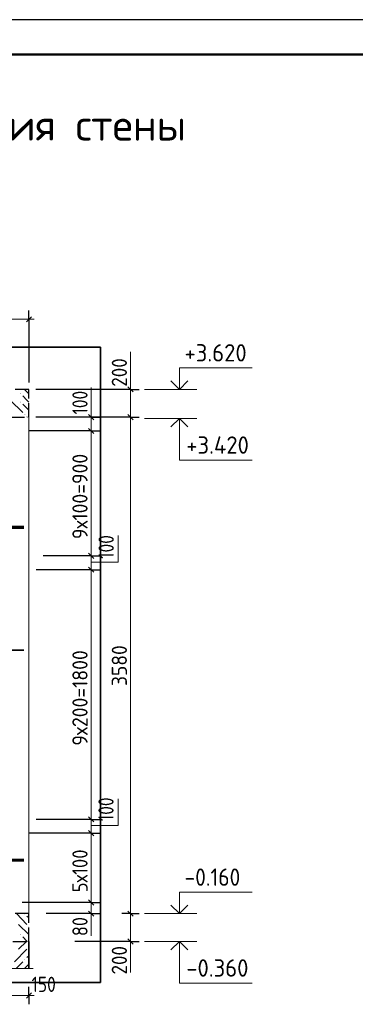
# Model space of a CAD drawing. Header units: millimetres. Extents: x 0 to 50400, y 0 to 35640.
# Tile 3 of 13: x 11451 to 17257, y 18604 to 35640. Entities that reach past the tile are written whole.
import ezdxf

# ---------------------------------------------------------------- set-up
doc = ezdxf.new("R2010")
doc.units = ezdxf.units.MM
doc.linetypes.add('______2', pattern=[324, 240, -84])
for name, color, linetype, lineweight in [('Standard', 7, 'Continuous', 25), ('Высотные отметки', 7, 'Continuous', 25), ('ЖБ Перекрытие верхний уровень', 7, 'Continuous', 35), ('ЖБ Стена верхний уровень', 7, 'Continuous', 35), ('Заголовок чертежа', 7, 'Continuous', 25), ('Размерная линия_ общее', 7, 'Continuous', 13)]:
    doc.layers.add(name, color=color, linetype=linetype, lineweight=lineweight)
doc.layers.add('Размерная выноска', color=7, linetype='Continuous')
doc.layers.add('Стена обрамление П-обр.', color=7, linetype='Continuous', true_color=0xa0a0a0)
doc.layers.add('Стена фоновая арматура Х1', color=7, linetype='______2', true_color=0xa0a0a0)
doc.styles.add('ISOCPEUR', font='txt')

msp = doc.modelspace()

# ---------------------------------------------------------------- hatches: boundary and pattern name
at = {"layer": 'ЖБ Перекрытие верхний уровень', "linetype": 'Continuous', "lineweight": 18, "transparency": 33554687}
for points in [[(11462, 29167), (11469, 29175), (11477, 29167), (11469, 29159)], [(11462, 29023), (11469, 29031), (11477, 29023), (11469, 29015)], [(11534, 28807), (11541, 28815), (11549, 28807), (11541, 28799)], [(11534, 20167), (11538, 20172), (11544, 20172), (11549, 20167), (11541, 20159)], [(11606, 19951), (11611, 19956), (11611, 19945)], [(11462, 19807), (11469, 19815), (11477, 19807), (11469, 19799)]]:
    msp.add_hatch(color=7, dxfattribs=at).paths.add_polyline_path(points, flags=16)
at = {"layer": 'ЖБ Стена верхний уровень', "linetype": 'Continuous', "lineweight": 18, "transparency": 33554687}
for points in [[(11607, 19591), (11611, 19594), (11611, 19587)], [(11535, 19375), (11541, 19381), (11547, 19375), (11541, 19369)]]:
    msp.add_hatch(color=7, dxfattribs=at).paths.add_polyline_path(points, flags=16)

# ---------------------------------------------------------------- linework, layer by layer
at = {"layer": 'Standard', "color": 7, "linetype": 'Continuous', "lineweight": 25, "transparency": 33554687}
for p, q in [((11566, 30411), (11656, 30501)), ((12641, 28809), (12731, 28719)), ((12641, 28569), (12731, 28479)), ((12641, 26409), (12731, 26319)), ((12641, 26169), (12731, 26079)), ((12641, 21849), (12731, 21759)), ((12641, 21609), (12731, 21519)), ((12641, 20409), (12731, 20319)), ((12641, 20217), (12731, 20127)), ((11566, 18712), (11656, 18802))]:
    msp.add_line(p, q, dxfattribs=at)
at = {"layer": 'Standard', "color": 7, "linetype": 'Continuous', "lineweight": -3, "transparency": 33554687}
for p, q in [((11611, 30456), (11611, 30606)), ((11611, 30456), (11611, 30306)), ((11611, 30456), (11611, 29364)), ((12686, 28764), (12536, 28764)), ((12686, 28764), (12836, 28764)), ((12686, 28524), (12536, 28524)), ((12686, 28524), (12836, 28524)), ((12686, 26364), (12536, 26364)), ((12686, 26364), (12836, 26364)), ((12686, 26124), (12536, 26124)), ((12686, 26124), (12836, 26124)), ((12686, 21804), (12536, 21804)), ((12686, 21804), (12836, 21804)), ((12686, 21564), (12536, 21564)), ((12686, 21564), (12836, 21564)), ((12686, 20364), (12536, 20364)), ((12686, 20364), (12836, 20364)), ((12686, 20172), (12536, 20172)), ((12686, 20172), (12836, 20172)), ((11611, 18757), (11611, 18907)), ((11611, 18757), (11611, 18607))]:
    msp.add_line(p, q, dxfattribs=at)
at = {"layer": 'Standard', "color": 7, "linetype": 'Continuous', "lineweight": 13, "transparency": 33554687}
for p, q in [((5851, 30456), (11611, 30456)), ((11611, 30456), (11701, 30456)), ((12686, 28764), (12686, 28854)), ((12686, 26364), (12686, 26124)), ((12686, 26124), (12686, 21804)), ((12686, 21804), (12686, 21564)), ((12686, 21564), (12686, 20364)), ((12686, 20364), (12686, 20172)), ((12686, 20172), (12686, 20082)), ((11251, 18757), (11611, 18757)), ((11611, 18757), (11701, 18757))]:
    msp.add_line(p, q, dxfattribs=at)
at = {"layer": 'Standard', "color": 7, "linetype": 'Continuous', "lineweight": 25, "transparency": 33554687}
msp.add_lwpolyline([(0, 0), (50400, 0), (50400, 35640), (0, 35640), (0, 0)], close=True, dxfattribs=at)
at = {"layer": 'Standard', "color": 7, "linetype": 'Continuous', "lineweight": 13, "transparency": 33554687}
for points in [[(50400, 35640), (0, 35640), (0, 0), (50400, 0), (50400, 35640)], [(12686, 28764), (12686, 28685), (12686, 28685), (12686, 28524)], [(12686, 28524), (12686, 28419), (12686, 28419), (12686, 27945), (12686, 27945), (12686, 26364)]]:
    msp.add_lwpolyline(points, dxfattribs=at)
at = {"layer": 'Standard', "color": 7, "linetype": 'Continuous', "lineweight": 50, "transparency": 33554687}
msp.add_lwpolyline([(2400, 35040), (49800, 35040), (49800, 600), (2400, 600), (2400, 35040)], close=True, dxfattribs=at)
at = {"layer": 'Standard', "color": 254, "linetype": 'Continuous', "lineweight": 35, "true_color": 0xc4c4ff, "transparency": 33554687}
msp.add_lwpolyline([(4901, 18981), (12847, 18981), (12847, 29971), (4901, 29971), (4901, 18981)], dxfattribs=at)
at = {"layer": 'Standard', "color": 7, "linetype": 'Continuous', "lineweight": -3, "transparency": 33554687}
for points in [[(12686, 28764), (12666, 28764), (12666, 28764), (12666, 28764), (12666, 28764), (12666, 28764), (12666, 28764), (12666, 28764), (12666, 28764), (12666, 28764), (12666, 28764), (12666, 28764), (12666, 28764), (11851, 28764)], [(12686, 28524), (12681, 28524), (12681, 28524), (12666, 28524), (12666, 28524), (12666, 28524), (12666, 28524), (12666, 28524), (12666, 28524), (12666, 28524), (12666, 28524), (11616, 28524)], [(12686, 26364), (12666, 26364), (12666, 26364), (12666, 26364), (12666, 26364), (12666, 26364), (12666, 26364), (11856, 26364)], [(12686, 26124), (12666, 26124), (12666, 26124), (12666, 26124), (12666, 26124), (12666, 26124), (12666, 26124), (11736, 26124)], [(12686, 21804), (12666, 21804), (12666, 21804), (12666, 21804), (12666, 21804), (11736, 21804)], [(12686, 21564), (12666, 21564), (12666, 21564), (12666, 21564), (12666, 21564), (11616, 21564)], [(12686, 20364), (12666, 20364), (12666, 20364), (11491, 20364)], [(12686, 20172), (12666, 20172), (12666, 20172), (11907, 20172)]]:
    msp.add_lwpolyline(points, dxfattribs=at)
at = {"layer": 'Высотные отметки', "color": 7, "linetype": 'Continuous', "lineweight": 35, "transparency": 33554687}
for p, q in [((14213, 29244), (14068, 29389)), ((14213, 29244), (14068, 29389)), ((14213, 29244), (14358, 29389)), ((14213, 29244), (14358, 29389)), ((14213, 28740), (14068, 28594)), ((14213, 28740), (14068, 28594)), ((14213, 28740), (14358, 28594)), ((14213, 28740), (14358, 28594)), ((14213, 20172), (14068, 20317)), ((14213, 20172), (14068, 20317)), ((14213, 20172), (14358, 20317)), ((14213, 20172), (14358, 20317)), ((14213, 19692), (14068, 19546)), ((14213, 19692), (14068, 19546)), ((14213, 19692), (14358, 19546)), ((14213, 19692), (14358, 19546))]:
    msp.add_line(p, q, dxfattribs=at)
at = {"layer": 'Высотные отметки', "color": 7, "linetype": 'Continuous', "lineweight": 13, "transparency": 33554687}
for p, q in [((13613, 29244), (14513, 29244)), ((13613, 29244), (14513, 29244)), ((13613, 28740), (14513, 28740)), ((13613, 28740), (14513, 28740)), ((13613, 20172), (14513, 20172)), ((13613, 20172), (14513, 20172)), ((13613, 19692), (14513, 19692)), ((13613, 19692), (14513, 19692))]:
    msp.add_line(p, q, dxfattribs=at)
for points in [[(14213, 29244), (14213, 29616), (15473, 29616)], [(14213, 29244), (14213, 29616), (15473, 29616)], [(14213, 28740), (14213, 28020), (15473, 28020)], [(14213, 28740), (14213, 28020), (15473, 28020)], [(14213, 20172), (14213, 20544), (15473, 20544)], [(14213, 20172), (14213, 20544), (15473, 20544)], [(14213, 19692), (14213, 18972), (15473, 18972)], [(14213, 19692), (14213, 18972), (15473, 18972)]]:
    msp.add_lwpolyline(points, dxfattribs=at)
at = {"layer": 'ЖБ Перекрытие верхний уровень', "color": 7, "linetype": '______2', "lineweight": 25, "transparency": 33554687}
for p, q in [((11611, 29244), (5141, 29244)), ((11611, 28764), (11611, 29244)), ((5141, 28764), (11611, 28764)), ((11611, 20172), (5141, 20172)), ((11611, 19692), (11611, 20172))]:
    msp.add_line(p, q, dxfattribs=at)
at = {"layer": 'ЖБ Перекрытие верхний уровень', "color": 9, "linetype": 'Continuous', "lineweight": 18, "true_color": 0xc7c7c7, "transparency": 33554687}
for p, q in [((11537, 29244), (11611, 29169)), ((11289, 29059), (11505, 28843)), ((11577, 29059), (11505, 29131)), ((11505, 28987), (11611, 28881)), ((11611, 29025), (11577, 29059)), ((11577, 28771), (11585, 28764)), ((11393, 20172), (11577, 19987)), ((11577, 20131), (11611, 20097)), ((11433, 19987), (11611, 19809)), ((11577, 19699), (11505, 19771)), ((11585, 19692), (11577, 19699))]:
    msp.add_line(p, q, dxfattribs=at)
at = {"layer": 'ЖБ Стена верхний уровень', "color": 7, "linetype": 'Continuous', "lineweight": 18, "transparency": 33554687}
msp.add_line((11611, 20172), (11611, 28764), dxfattribs=at)
at = {"layer": 'ЖБ Стена верхний уровень', "color": 253, "linetype": '______2', "lineweight": -3, "true_color": 0xababab, "transparency": 33554687}
msp.add_line((11011, 19692), (11611, 19692), dxfattribs=at)
at = {"layer": 'ЖБ Стена верхний уровень', "color": 251, "linetype": 'Continuous', "lineweight": 18, "true_color": 0x494949, "transparency": 33554687}
for p, q in [((11570, 19692), (11433, 19555)), ((11577, 19555), (11361, 19339)), ((11611, 19444), (11577, 19411)), ((11388, 19221), (11505, 19339)), ((11611, 19300), (11532, 19221))]:
    msp.add_line(p, q, dxfattribs=at)
at = {"layer": 'ЖБ Стена верхний уровень', "color": 7, "linetype": 'Continuous', "lineweight": 35, "transparency": 33554687}
msp.add_line((11611, 19221), (11611, 19692), dxfattribs=at)
at = {"layer": 'Размерная выноска', "color": 7, "linetype": 'Continuous', "lineweight": 13, "transparency": 33554687}
for p, q in [((13367, 29244), (13367, 29894)), ((12686, 28764), (12686, 29277)), ((13152, 26256), (13152, 26717)), ((12686, 26256), (13152, 26256)), ((13152, 21696), (13152, 22157)), ((12686, 21696), (13152, 21696)), ((12686, 20172), (12686, 19788)), ((13367, 19692), (13367, 19152)), ((10939, 19221), (11683, 19221))]:
    msp.add_line(p, q, dxfattribs=at)
at = {"layer": 'Размерная линия_ общее', "color": 7, "linetype": 'Continuous', "lineweight": 13, "transparency": 33554687}
for p, q in [((13367, 29244), (13367, 29334)), ((13367, 28764), (13367, 29244)), ((13367, 20172), (13367, 28764)), ((13367, 19692), (13367, 20172)), ((13367, 19692), (13367, 19602))]:
    msp.add_line(p, q, dxfattribs=at)
at = {"layer": 'Размерная линия_ общее', "color": 7, "linetype": 'Continuous', "lineweight": -3, "transparency": 33554687}
for p, q in [((13367, 29244), (13217, 29244)), ((13367, 29244), (13517, 29244)), ((13367, 28764), (13217, 28764)), ((13367, 28764), (13517, 28764)), ((13367, 20172), (13217, 20172)), ((13367, 20172), (13517, 20172)), ((13367, 19692), (13217, 19692)), ((13367, 19692), (13517, 19692))]:
    msp.add_line(p, q, dxfattribs=at)
at = {"layer": 'Размерная линия_ общее', "color": 7, "linetype": 'Continuous', "lineweight": 25, "transparency": 33554687}
for p, q in [((13412, 29199), (13322, 29289)), ((13412, 28719), (13322, 28809)), ((13412, 20127), (13322, 20217)), ((13412, 19647), (13322, 19737))]:
    msp.add_line(p, q, dxfattribs=at)
at = {"layer": 'Размерная линия_ общее', "color": 7, "linetype": 'Continuous', "lineweight": -3, "transparency": 33554687}
for points in [[(13367, 29244), (13347, 29244), (13347, 29244), (11731, 29244)], [(13367, 28764), (13347, 28764), (13347, 28764), (11731, 28764)], [(13367, 20172), (13347, 20172), (13347, 20172), (13347, 20172), (13347, 20172), (13298, 20172)], [(13367, 19692), (13347, 19692), (13347, 19692), (13347, 19692), (13347, 19692), (12405, 19692)]]:
    msp.add_lwpolyline(points, dxfattribs=at)
at = {"layer": 'Стена обрамление П-обр.', "color": 7, "linetype": 'Continuous', "lineweight": 35, "transparency": 33554687}
for p, q in [((11525, 26872), (10329, 26872)), ((11525, 24729), (10320, 24729)), ((11525, 21112), (10329, 21112))]:
    msp.add_line(p, q, dxfattribs=at)
at = {"layer": 'Стена фоновая арматура Х1', "color": 7, "linetype": 'Continuous', "lineweight": 35, "transparency": 33554687}
for p, q in [((11525, 26844), (5937, 26844)), ((11525, 26844), (5937, 26844)), ((11525, 21084), (5937, 21084))]:
    msp.add_line(p, q, dxfattribs=at)

# ---------------------------------------------------------------- texts
at = {"layer": 'Standard', "color": 7, "linetype": 'Continuous', "lineweight": 25, "transparency": 33554687, "char_height": 264, "attachment_point": 7, "rotation": 90, "style": 'ISOCPEUR'}
for s, insert, width in [('\\W0.83;100', (12626, 28809), 610.29), ('\\W0.94;9х100=900', (12626, 26652), 1733.02), ('\\W0.83;100', (13079, 26312), 610.29), ('\\W0.94;9х200=1800', (12626, 23079), 1918.44), ('\\W0.83;100', (13076, 21773), 610.29), ('\\W0.89;5х100', (12626, 20541), 988.27), ('\\W0.87;80', (12626, 19783), 484.72)]:
    msp.add_mtext(s, dxfattribs=dict(at, insert=insert, width=width))
at = {"layer": 'Standard', "color": 7, "linetype": 'Continuous', "lineweight": 25, "transparency": 33554687, "insert": (11656, 18817), "char_height": 264, "width": 610.29, "attachment_point": 7, "style": 'ISOCPEUR'}
msp.add_mtext('\\W0.83;150', dxfattribs=at)
at = {"layer": 'Высотные отметки', "color": 7, "linetype": 'Continuous', "lineweight": 25, "transparency": 33554687, "char_height": 300, "attachment_point": 7, "style": 'ISOCPEUR'}
for s, insert, width in [('\\W0.95;+3.620', (14303, 29726), 1281.43), ('\\W0.95;+3.420', (14333, 28130), 1311.67), ('\\W0.90;-0.160', (14303, 20654), 1214.13), ('\\W0.95;-0.360', (14333, 19082), 1281.42)]:
    msp.add_mtext(s, dxfattribs=dict(at, insert=insert, width=width))
at = {"layer": 'Заголовок чертежа', "color": 7, "linetype": 'Continuous', "lineweight": 50, "transparency": 33554687, "insert": (5469, 33401), "char_height": 540, "width": 9225.73, "attachment_point": 7, "style": 'ISOCPEUR'}
msp.add_mtext('\\W0.99;Схема армирования стены', dxfattribs=at)
at = {"layer": 'Размерная линия_ общее', "color": 7, "linetype": 'Continuous', "lineweight": 25, "transparency": 33554687, "char_height": 264, "attachment_point": 7, "rotation": 90, "style": 'ISOCPEUR'}
for s, insert, width in [('\\W0.91;200', (13307, 29289), 674.39), ('\\W0.93;3580', (13307, 24111), 861.72), ('\\W0.91;200', (13307, 19119), 674.38)]:
    msp.add_mtext(s, dxfattribs=dict(at, insert=insert, width=width))

doc.saveas('drawing.dxf')
